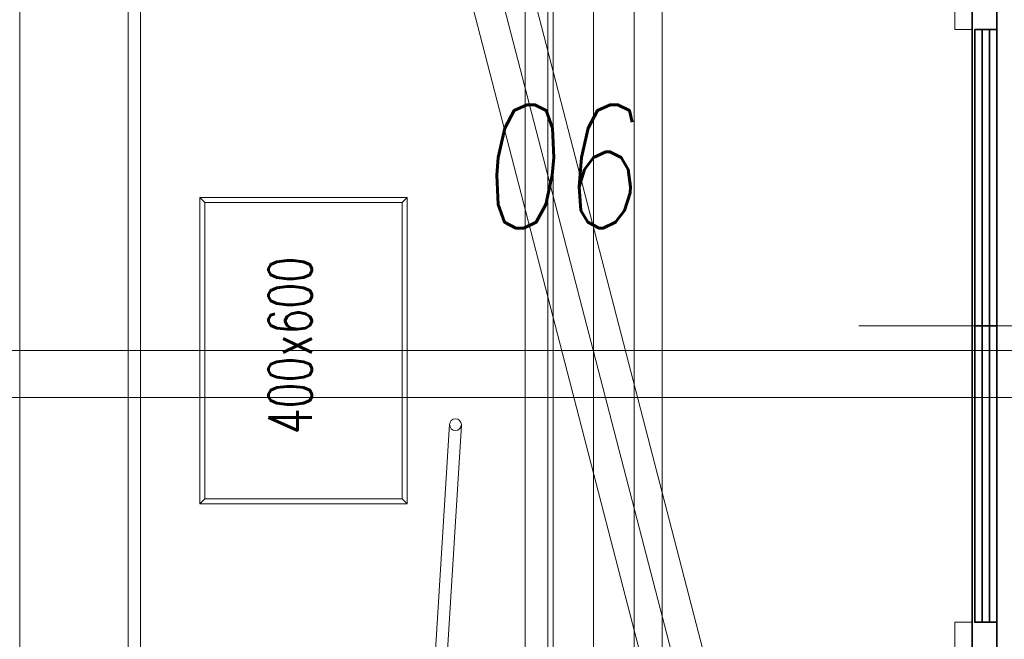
# Model space of a CAD drawing. Header units: millimetres. Extents: x 213386 to 506888, y 183055 to 450952.
# Tile 204 of 256: x 387877 to 389872, y 294142 to 295397. Entities that reach past the tile are written whole.
import ezdxf
from ezdxf.enums import TextEntityAlignment as Align

# ---------------------------------------------------------------- set-up
doc = ezdxf.new("R2010")
doc.units = ezdxf.units.MM
for name, color, linetype, lineweight in [('NOVÁ TENKÁ', 255, 'Continuous', 0), ('POPIS2', 255, 'Continuous', 0), ('ŽB', 255, 'Continuous', 0)]:
    doc.layers.add(name, color=color, linetype=linetype, lineweight=lineweight)
doc.styles.add('CS-ROMANS', font='romans.shx', dxfattribs={"width": 0.75, "oblique": 5})
doc.styles.add('Text0.7_romans', font='romans.shx', dxfattribs={"width": 0.7})

# ---------------------------------------------------------------- blocks, each defined once
blk = doc.blocks.new('ev výtah')
at = {"layer": 'NOVÁ TENKÁ'}
for p, q in [((29915.4, 10892.4), (29915.4, 13392.4)), ((30010.4, 10892.4), (30010.4, 13392.4)), ((31110.4, 12972.4), (28910.4, 12972.4)), ((31085.4, 12947.4), (28935.4, 12947.4)), ((29710.4, 12817.4), (29700.4, 12827.4)), ((30310.4, 12817.4), (30320.4, 12827.4)), ((29710.4, 12417.4), (29700.4, 12407.4)), ((30310.4, 12417.4), (30320.4, 12407.4)), ((28693.2, 12393.4), (29861.2, 12321.4)), ((28691.7, 12369.4), (29859.7, 12297.4)), ((28799.9, 11715.8), (31220.7, 12344.1)), ((28799.1, 11779.9), (30859.1, 12314)), ((29162.4, 11745), (31222.4, 12279.1)), ((31015.4, 12168.4), (28879.4, 12168.4)), ((30010.4, 12168.4), (30010.4, 11890.4)), ((31171.4, 12111.4), (28848.4, 12111.4)), ((31085.4, 12122.4), (28935.4, 12122.4)), ((28290.4, 12029.4), (31540.4, 12029.4)), ((28880.4, 12029.4), (31140.4, 12029.4)), ((28935.4, 12029.4), (31085.4, 12029.4)), ((28849.4, 11947.4), (31171.4, 11947.4)), ((28879.4, 11890.4), (31015.4, 11890.4)), ((30060.4, 11492.4), (30060.4, 10892.4))]:
    blk.add_line(p, q, dxfattribs=at)
for points in [[(29700.4, 12407.4), (30320.4, 12407.4), (30320.4, 12827.4), (29700.4, 12827.4)], [(29710.4, 12417.4), (30310.4, 12417.4), (30310.4, 12817.4), (29710.4, 12817.4)]]:
    blk.add_lwpolyline(points, close=True, dxfattribs=at)
for points in [[(28910.4, 11297.4), (29460.4, 11297.4), (29460.4, 11262.4)], [(31110.4, 11297.4), (30660.4, 11297.4), (30660.4, 11262.4)]]:
    blk.add_lwpolyline(points, dxfattribs=at)
at = {"layer": 'NOVÁ TENKÁ', "lineweight": 35}
for points in [[(28830.4, 11262.4), (31290.4, 11262.4), (31290.4, 11212.4), (28830.4, 11212.4)], [(30060.4, 11212.4), (30060.4, 11257.4), (29460.4, 11257.4), (29460.4, 11212.4)], [(30660.4, 11212.4), (30660.4, 11257.4), (30060.4, 11257.4), (30060.4, 11212.4)]]:
    blk.add_lwpolyline(points, close=True, dxfattribs=at)
for points in [[(29460.4, 11242.4), (30060.4, 11242.4)], [(30060.4, 11242.4), (30660.4, 11242.4)], [(29460.4, 11227.4), (30060.4, 11227.4)], [(30060.4, 11227.4), (30660.4, 11227.4)]]:
    blk.add_lwpolyline(points, dxfattribs=at)
at = {"layer": 'NOVÁ TENKÁ'}
blk.add_circle((29860.4, 12309.4), 12, dxfattribs=at)
at = {"layer": 'NOVÁ TENKÁ', "style": 'Text0.7_romans', "width": 0.7}
blk.add_text('400x600', height=87.5, dxfattribs=at).set_placement((30020.7, 12600.5), align=Align.CENTER)

msp = doc.modelspace()

# ---------------------------------------------------------------- linework, layer by layer
at = {"layer": 'ŽB'}
msp.add_line((387876.6, 296057.2), (387876.6, 292807.2), dxfattribs=at)

# ---------------------------------------------------------------- block references
at = {"layer": 'NOVÁ TENKÁ', "rotation": 90}
msp.add_blockref('ev výtah', (401069, 264716.7), dxfattribs=at)

# ---------------------------------------------------------------- texts
at = {"layer": 'POPIS2', "ltscale": 15, "style": 'CS-ROMANS', "oblique": 5, "width": 0.75}
msp.add_text('06', height=250, dxfattribs=at).set_placement((388809.8, 294975.1))

doc.saveas('drawing.dxf')
